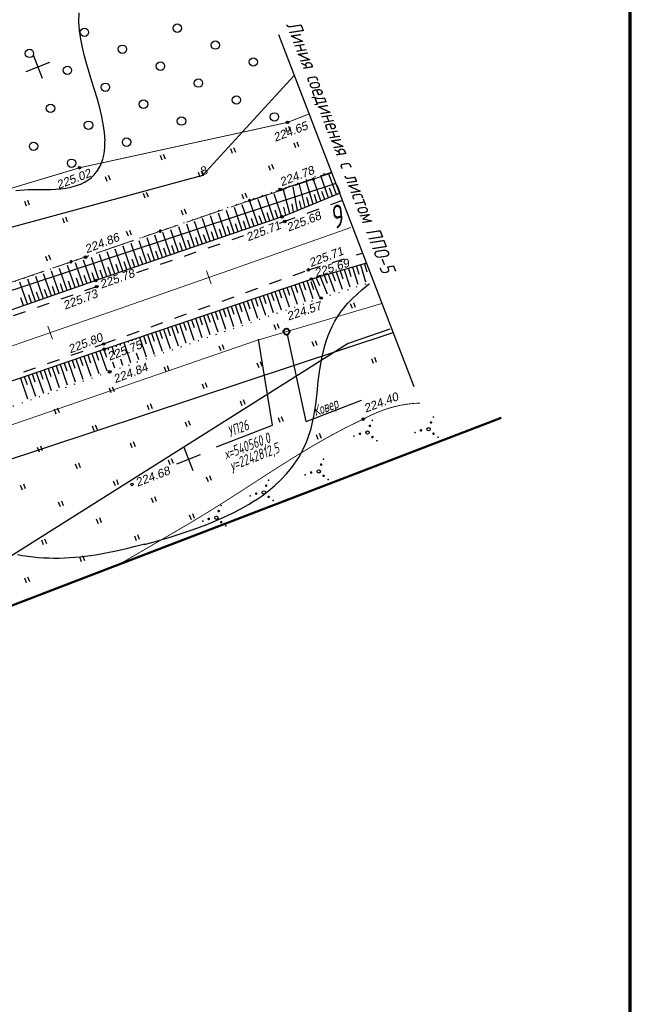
# Model space of a CAD drawing. Header units: millimetres. Extents: x -10 to 1169, y 1 to 1686.
# Tile 223 of 224: x 1096 to 1169, y 1506 to 1623. Entities that reach past the tile are written whole.
import ezdxf
from ezdxf.enums import TextEntityAlignment as Align
from ezdxf.lldxf.tags import DXFTag

# ---------------------------------------------------------------- set-up
doc = ezdxf.new("R2010")
doc.units = ezdxf.units.MM
for name, pattern in [('ADOT1', [1, 0, -1]), ('AHIDDEN1', [2, 0.5, -1.5]), ('AHIDDEN2', [3, 1.5, -1.5]), ('PHANTOM2', [1.25, 0.625, -0.125, 0.125, -0.125, 0.125, -0.125])]:
    doc.linetypes.add(name, pattern=pattern)
doc.layers.add('015', color=7, linetype='Continuous', lineweight=15)
doc.layers.add('СВЯЗЬ', color=170, linetype='Связь', lineweight=30)
for name, color, linetype in [('CONTURS', 7, 'Continuous'), ('COORDS', 7, 'Continuous'), ('GPR_PICK', 7, 'Continuous'), ('IZOLINES', 32, 'Continuous'), ('PDIGIT', 170, 'Continuous'), ('PICKETS', 7, 'Continuous'), ('Листы', 7, 'Continuous'), ('ОБЪЕКТЫ_АВТОДОРОГ', 7, 'Continuous'), ('УЧАСТКИ', 7, 'Continuous')]:
    doc.layers.add(name, color=color, linetype=linetype)
doc.styles.add('GPR', font='isocpeui.ttf', dxfattribs={"width": 0.8})
doc.styles.get("Standard").update_dxf_attribs({"font": 'arial.ttf'})
tags = doc.linetypes.add('газ', pattern='A,42.7,-5.08,["Г",Standard,S=2.54,R=0,X=-2.54,Y=-1.27],-3.81', length=51.59).pattern_tags.tags
tags[6] = DXFTag(74, 10)
doc.linetypes.add('Связь', pattern='A,12.5,[130,ltypeshp.shx,S=1,R=-30,X=0,Y=0.9],1,[130,ltypeshp.shx,S=1,R=-30,X=0,Y=0.9],1,[130,ltypeshp.shx,S=1,R=-30,X=0,Y=0.9],4.5', length=19)

# ---------------------------------------------------------------- blocks, each defined once
blk = doc.blocks.new('401')
at = {"layer": 'CONTURS'}
for p, q in [((0, 0), (0, 1.2)), ((0.8, 0), (0.8, 1.2))]:
    blk.add_line(p, q, dxfattribs=at)
blk = doc.blocks.new('395_2')
at = {"layer": 'CONTURS', "color": 7, "linetype": 'Continuous'}
for points, const_width in [([(2, 2.3, 1), (2.2, 2.3, 1)], 0.2), ([(-3.4, 0.4, 1), (-3.2, 0.4, 1)], 0.2), ([(-1.95, 0.4, 1), (-1.65, 0.4, 1)], 0.3), ([(0.95, 1.3, 1), (1.25, 1.3, 1)], 0.3), ([(0.55, -1.4, 1), (0.85, -1.4, 1)], 0.3), ([(1.3, -2.6, 1), (1.5, -2.6, 1)], 0.2)]:
    blk.add_lwpolyline(points, format="xyb", close=True, dxfattribs=dict(at, const_width=const_width))
blk.add_circle((0, 0), 0.4, dxfattribs=at)
blk = doc.blocks.new('372')
at = {"layer": 'CONTURS'}
blk.add_circle((0, 0), 1, dxfattribs=at)
blk = doc.blocks.new('133')
at = {"layer": 'CONTURS', "color": 7, "linetype": 'Continuous', "const_width": 0.2}
for points in [[(-11, 0), (-2, 0)], [(0, 0), (9, 0)]]:
    blk.add_lwpolyline(points, dxfattribs=at)
at = {"layer": 'CONTURS', "color": 7, "linetype": 'Continuous', "const_width": 0.5}
blk.add_lwpolyline([(-6.79, 0, 1), (-6.29, 0, 1)], format="xyb", close=True, dxfattribs=at)
blk = doc.blocks.new('пкк')
at = {"layer": 'ОБЪЕКТЫ_АВТОДОРОГ', "lineweight": 15, "ltscale": 200}
blk.add_line((-0.01, -0.82), (-0.01, 0.8), dxfattribs=at)

msp = doc.modelspace()

# ---------------------------------------------------------------- linework, layer by layer
at = {"linetype": 'Continuous', "lineweight": 40}
msp.add_circle((1127.86818, 1585.89805), 0.36213, dxfattribs=at)
at = {"layer": '015', "color": 0, "lineweight": 50}
msp.add_line((1067.04477, 1542.50336), (1153.40084, 1575.65235), dxfattribs=at)
at = {"layer": 'CONTURS', "color": 7, "linetype": 'Continuous'}
for p, q in [((1130.92751, 1604.04685), (1126.58421, 1602.55691)), ((1133.23302, 1604.83773), (1131.89269, 1604.37794))]:
    msp.add_line(p, q, dxfattribs=at)
at = {"layer": 'CONTURS', "lineweight": -2}
for p, q in [((1131.9534, 1601.44801), (1131.09635, 1603.99725)), ((1132.87915, 1601.82614), (1131.98304, 1604.32047)), ((1133.8049, 1602.20427), (1132.88761, 1604.65031)), ((1128.26177, 1599.93724), (1127.528, 1602.76766)), ((1129.17614, 1600.31362), (1128.65764, 1603.11163)), ((1130.10189, 1600.69175), (1129.41683, 1603.38612)), ((1131.02765, 1601.06988), (1130.23648, 1603.68404)), ((1133.34203, 1602.0152), (1132.99745, 1602.95396)), ((1134.26778, 1602.39333), (1133.9123, 1603.32802)), ((1125.43213, 1598.91051), (1124.49998, 1601.6377)), ((1126.37838, 1599.23393), (1125.44452, 1601.96616)), ((1127.32464, 1599.55736), (1126.38905, 1602.29462)), ((1129.63902, 1600.50268), (1129.42496, 1601.4795)), ((1130.56477, 1600.88081), (1130.29685, 1601.84425)), ((1131.49052, 1601.25894), (1131.18643, 1602.21158)), ((1132.41627, 1601.63707), (1132.08794, 1602.58163)), ((1121.64711, 1597.6168), (1120.72184, 1600.32387)), ((1122.59337, 1597.94023), (1121.66638, 1600.65233)), ((1123.53962, 1598.26365), (1122.61091, 1600.98078)), ((1124.48587, 1598.58708), (1123.55545, 1601.30924)), ((1126.85151, 1599.39564), (1126.52808, 1600.3419)), ((1127.79817, 1599.74501), (1127.55198, 1600.71423)), ((1128.71326, 1600.12455), (1128.56242, 1601.11311)), ((1118.80835, 1596.64653), (1117.88823, 1599.33848)), ((1119.75461, 1596.96995), (1118.83277, 1599.66694)), ((1120.70086, 1597.29338), (1119.77731, 1599.99541)), ((1124.01275, 1598.42537), (1123.68932, 1599.37162)), ((1124.959, 1598.74879), (1124.63558, 1599.69505)), ((1125.90525, 1599.07222), (1125.58183, 1600.01847)), ((1115.02334, 1595.35283), (1114.11001, 1598.02462)), ((1115.96959, 1595.67625), (1115.05458, 1598.35309)), ((1116.91585, 1595.99968), (1115.99913, 1598.68156)), ((1117.8621, 1596.3231), (1116.94368, 1599.01002)), ((1120.22773, 1597.13167), (1119.9043, 1598.07792)), ((1121.17399, 1597.45509), (1120.85056, 1598.40134)), ((1122.12024, 1597.77852), (1121.79681, 1598.72477)), ((1123.06649, 1598.10194), (1122.74307, 1599.0482)), ((1112.18458, 1594.38255), (1111.27614, 1597.03915)), ((1113.13083, 1594.70598), (1112.2208, 1597.36765)), ((1114.07708, 1595.0294), (1113.16542, 1597.69614)), ((1116.44272, 1595.83796), (1116.11927, 1596.78421)), ((1117.38897, 1596.16139), (1117.06553, 1597.10764)), ((1118.33523, 1596.48482), (1118.01179, 1597.43107)), ((1119.28148, 1596.80824), (1118.95805, 1597.75449)), ((1108.39956, 1593.08885), (1107.49647, 1595.72478)), ((1109.34582, 1593.41227), (1108.44164, 1596.05346)), ((1110.29207, 1593.7357), (1109.3866, 1596.38206)), ((1111.23832, 1594.05912), (1110.33142, 1596.71062)), ((1113.60396, 1594.86769), (1113.28046, 1595.81392)), ((1114.55021, 1595.19111), (1114.22674, 1596.13735)), ((1115.49646, 1595.51454), (1115.17301, 1596.46078)), ((1104.61573, 1591.7917), (1103.71034, 1594.40891)), ((1105.5608, 1592.11857), (1104.65833, 1594.73782)), ((1106.50705, 1592.442), (1105.60501, 1595.06702)), ((1107.45331, 1592.76542), (1106.55098, 1595.39598)), ((1109.81894, 1593.57399), (1109.49514, 1594.52011)), ((1110.7652, 1593.89741), (1110.44152, 1594.84358)), ((1111.71145, 1594.22084), (1111.38786, 1595.16703)), ((1112.6577, 1594.54426), (1112.33417, 1595.49048)), ((1101.78302, 1590.8039), (1100.87024, 1593.42766)), ((1102.72726, 1591.13317), (1101.81638, 1593.75455)), ((1103.6715, 1591.46243), (1102.763, 1594.0816)), ((1106.98018, 1592.60371), (1106.65546, 1593.54952)), ((1107.92644, 1592.92714), (1107.60215, 1593.87309)), ((1108.87269, 1593.25056), (1108.54869, 1594.19662)), ((1134.74761, 1593.28447), (1135.41098, 1591.23884)), ((1135.22817, 1593.42251), (1135.53142, 1592.46959)), ((1135.70874, 1593.56055), (1136.34198, 1591.53172)), ((1136.18931, 1593.69859), (1136.48372, 1592.74291)), ((1136.66988, 1593.83663), (1137.28074, 1591.82701)), ((1137.15044, 1593.97467), (1137.43889, 1593.01717)), ((1098.00607, 1589.48684), (1097.08798, 1592.1209)), ((1098.95031, 1589.8161), (1098.03335, 1592.44752)), ((1099.89455, 1590.14537), (1098.97881, 1592.77418)), ((1100.83878, 1590.47463), (1099.92442, 1593.10088)), ((1103.19938, 1591.2978), (1102.87141, 1592.24249)), ((1104.14361, 1591.62707), (1103.81629, 1592.57198)), ((1105.08827, 1591.95514), (1104.76192, 1592.90039)), ((1106.03393, 1592.28028), (1105.70856, 1593.22587)), ((1130.90812, 1592.18171), (1131.7559, 1590.07074)), ((1131.38363, 1592.31819), (1131.78877, 1591.40393)), ((1131.8642, 1592.45623), (1132.71453, 1590.38967)), ((1132.34477, 1592.59427), (1132.70869, 1591.66284)), ((1132.82534, 1592.73231), (1133.58987, 1590.66567)), ((1133.3059, 1592.87035), (1133.6415, 1591.92834)), ((1133.78647, 1593.00839), (1134.49165, 1590.94958)), ((1134.26704, 1593.14643), (1134.58335, 1592.19777)), ((1097.06184, 1589.15757), (1096.14267, 1591.7943)), ((1099.42243, 1589.98074), (1099.09342, 1590.92506)), ((1100.36667, 1590.31), (1100.03778, 1591.25437)), ((1101.3109, 1590.63927), (1100.98221, 1591.58371)), ((1102.25514, 1590.96853), (1101.92674, 1591.91307)), ((1127.44736, 1591.01264), (1128.18501, 1588.83634)), ((1127.9209, 1591.17314), (1128.24191, 1590.22607)), ((1128.39444, 1591.33365), (1129.12911, 1589.16615)), ((1128.86798, 1591.49415), (1129.18899, 1590.54708)), ((1129.34152, 1591.65466), (1130.0732, 1589.49596)), ((1129.81505, 1591.81516), (1130.13606, 1590.86808)), ((1130.28859, 1591.97566), (1131.01729, 1589.82577)), ((1130.74899, 1591.85039), (1131.07, 1590.90331)), ((1096.58972, 1588.99294), (1096.26053, 1589.9372)), ((1097.53395, 1589.3222), (1097.2048, 1590.26648)), ((1098.47819, 1589.65147), (1098.1491, 1590.59577)), ((1123.65906, 1589.72861), (1124.40864, 1587.5171)), ((1124.1326, 1589.88911), (1124.45361, 1588.94203)), ((1124.60613, 1590.04961), (1125.35274, 1587.84691)), ((1125.07967, 1590.21012), (1125.40068, 1589.26304)), ((1125.55321, 1590.37062), (1126.29683, 1588.17672)), ((1126.02675, 1590.53113), (1126.34776, 1589.58405)), ((1126.50029, 1590.69163), (1127.24092, 1588.50653)), ((1126.97383, 1590.85213), (1127.29483, 1589.90506)), ((1120.34429, 1588.60508), (1120.6653, 1587.658)), ((1120.81783, 1588.76558), (1121.57637, 1586.52768)), ((1121.29137, 1588.92608), (1121.61238, 1587.97901)), ((1121.76491, 1589.08659), (1122.52046, 1586.85748)), ((1122.23844, 1589.24709), (1122.55945, 1588.30002)), ((1122.71198, 1589.4076), (1123.46455, 1587.18729)), ((1123.18552, 1589.5681), (1123.50653, 1588.62103)), ((1117.02952, 1587.48155), (1117.80003, 1585.20845)), ((1117.50306, 1587.64205), (1117.82409, 1586.69498)), ((1117.9766, 1587.80256), (1118.74411, 1585.53825)), ((1118.45014, 1587.96306), (1118.77116, 1587.01599)), ((1118.92368, 1588.12356), (1119.68819, 1585.86806)), ((1119.39721, 1588.28407), (1119.71823, 1587.33699)), ((1119.87075, 1588.44457), (1120.63228, 1586.19787)), ((1113.71476, 1586.35802), (1114.03584, 1585.41097)), ((1114.18829, 1586.51852), (1114.96786, 1584.21906)), ((1114.66183, 1586.67903), (1114.98289, 1585.73197)), ((1115.13537, 1586.83953), (1115.9119, 1584.54885)), ((1115.60891, 1587.00003), (1115.92995, 1586.05297)), ((1116.08245, 1587.16054), (1116.85596, 1584.87865)), ((1116.55599, 1587.32104), (1116.87702, 1586.37397)), ((1109.92645, 1585.07398), (1109.96019, 1584.97458)), ((1110.39999, 1585.23449), (1111.1921, 1582.90004)), ((1110.87353, 1585.39499), (1111.1948, 1584.448)), ((1111.34707, 1585.5555), (1112.13594, 1583.22976)), ((1111.8206, 1585.716), (1112.14179, 1584.76898)), ((1112.29414, 1585.87651), (1113.07986, 1583.55951)), ((1112.76768, 1586.03701), (1113.08881, 1585.08997)), ((1113.24122, 1586.19751), (1114.02384, 1583.88928)), ((1106.61168, 1583.95046), (1106.69041, 1583.71943)), ((1107.08522, 1584.11096), (1107.40753, 1583.16432)), ((1107.55876, 1584.27146), (1107.62456, 1584.07802)), ((1108.0323, 1584.43197), (1108.09167, 1584.25733)), ((1108.50584, 1584.59247), (1109.30487, 1582.24075)), ((1108.97937, 1584.75298), (1109.02591, 1584.61595)), ((1109.45291, 1584.91348), (1109.49305, 1584.79526)), ((1103.30093, 1582.81515), (1103.62523, 1581.8692)), ((1103.77381, 1582.97758), (1104.59532, 1580.58037)), ((1104.2467, 1583.14001), (1104.57071, 1582.19395)), ((1104.71958, 1583.30243), (1105.5365, 1580.9158)), ((1105.19246, 1583.46486), (1105.51605, 1582.51866)), ((1105.66534, 1583.62729), (1106.47726, 1581.25108)), ((1106.13851, 1583.78887), (1106.46146, 1582.84246)), ((1109.97563, 1583.37379), (1110.24839, 1582.57036)), ((1099.99076, 1581.67816), (1100.82857, 1579.23792)), ((1100.46364, 1581.84059), (1100.78833, 1580.89477)), ((1100.93652, 1582.00302), (1101.77043, 1579.57359)), ((1101.4094, 1582.16544), (1101.73401, 1581.21959)), ((1101.88229, 1582.32787), (1102.7122, 1579.90924)), ((1102.35517, 1582.4903), (1102.67965, 1581.54441)), ((1102.82805, 1582.65272), (1103.65385, 1580.24484)), ((1107.17461, 1582.29858), (1107.41884, 1581.58189)), ((1108.108, 1582.65688), (1108.36164, 1581.91125)), ((1096.2077, 1580.37874), (1097.06073, 1577.89508)), ((1096.68058, 1580.54117), (1097.00541, 1579.59539)), ((1097.15347, 1580.7036), (1098.00272, 1578.2308)), ((1097.62635, 1580.86602), (1097.95116, 1579.92024)), ((1098.09923, 1581.02845), (1098.9447, 1578.56652)), ((1098.57211, 1581.19088), (1098.8969, 1580.24509)), ((1099.04499, 1581.35331), (1099.88665, 1578.90223)), ((1099.51788, 1581.51573), (1099.84262, 1580.56993))]:
    msp.add_line(p, q, dxfattribs=at)
at = {"layer": 'CONTURS', "color": 1, "linetype": 'газ', "lineweight": 15}
for p, q in [((1124.29506, 1584.83743), (1139.21867, 1589.24458)), ((1042.926, 1556.7808), (1124.29506, 1584.83743))]:
    msp.add_line(p, q, dxfattribs=at)
at = {"layer": 'CONTURS', "lineweight": 25}
msp.add_line((1127.93636, 1585.54239), (1130.18201, 1575.22342), dxfattribs=at)
at = {"layer": 'CONTURS', "color": 0, "lineweight": -2}
for p, q in [((1124.49495, 1585.01578), (1126.16288, 1574.77665)), ((1136.73357, 1577.69107), (1130.17085, 1575.17187)), ((1119.55986, 1572.20607), (1126.19417, 1574.75274))]:
    msp.add_line(p, q, dxfattribs=at)
at = {"layer": 'CONTURS', "linetype": 'AHIDDEN1', "const_width": 0.1}
msp.add_lwpolyline([(1127.99531, 1610.79404), (1103.25575, 1605.39561), (1079.88404, 1598.37033), (1052.86864, 1591.2196), (1034.16366, 1582.22954), (1018.83063, 1579.23155)], dxfattribs=at)
at = {"layer": 'CONTURS', "linetype": 'AHIDDEN1', "const_width": 0.1, "flags": 128}
for points in [[(1127.99531, 1610.79404), (1129.6685, 1611.44944), (1130.56028, 1611.80047)], [(1143.76704, 1577.39568), (1143.64916, 1577.39497), (1142.90655, 1577.34913), (1142.16502, 1577.26191), (1141.42457, 1577.13332), (1140.68519, 1576.96335), (1139.94689, 1576.75202), (1139.20967, 1576.49931), (1138.47353, 1576.20523), (1137.73847, 1575.86978), (1137.00448, 1575.49295)], [(1137.00448, 1575.49295), (1134.86724, 1574.44743), (1132.76828, 1573.32143), (1130.70047, 1572.12977), (1128.65671, 1570.88726), (1126.62987, 1569.60873), (1124.61284, 1568.30899), (1122.59851, 1567.00285), (1120.57977, 1565.70513), (1118.54949, 1564.43066), (1116.50056, 1563.19423), (1114.05593, 1561.75912), (1111.60842, 1560.3289), (1109.15803, 1558.90357), (1107.95656, 1558.20793)]]:
    msp.add_lwpolyline(points, dxfattribs=at)
at = {"layer": 'CONTURS', "linetype": 'ADOT1'}
for points in [[(1127.12581, 1602.81551), (1133.16412, 1605.01722)], [(1127.12581, 1602.81551), (1103.96294, 1594.76068), (1078.33393, 1585.90593), (1055.6233, 1577.97329), (1033.11899, 1570.77003)], [(1131.98633, 1589.89949), (1138.21513, 1591.85888)], [(1131.98633, 1589.89949), (1106.82418, 1581.10934), (1083.81751, 1572.90988), (1058.36473, 1565.10288), (1038.00327, 1557.50751), (1014.52488, 1551.13965)]]:
    msp.add_lwpolyline(points, dxfattribs=at)
at = {"layer": 'CONTURS', "linetype": 'Continuous'}
for points in [[(1127.32464, 1599.55736), (1134.18441, 1602.35928)], [(1127.32464, 1599.55736), (1105.17267, 1591.98591), (1079.27209, 1582.95408), (1056.64639, 1575.45036), (1033.81528, 1568.37016)], [(1137.37788, 1594.04), (1130.82975, 1592.15909)], [(1013.41544, 1553.70335), (1036.14036, 1560.65281), (1048.69984, 1564.26397), (1058.36837, 1567.38154), (1106.1958, 1583.80949), (1130.82975, 1592.15909)]]:
    msp.add_lwpolyline(points, dxfattribs=at)
at = {"layer": 'CONTURS', "linetype": 'AHIDDEN2', "flags": 128}
for points in [[(1134.5146, 1601.49909), (1127.66257, 1598.99512)], [(1130.46918, 1593.24071), (1136.91773, 1595.23873)]]:
    msp.add_lwpolyline(points, dxfattribs=at)
at = {"layer": 'CONTURS', "linetype": 'AHIDDEN2'}
for points in [[(1127.66257, 1598.99512), (1126.99204, 1598.76306)], [(1122.77303, 1597.30295), (1109.88438, 1592.84244)], [(1017.98505, 1555.64818), (1051.81951, 1565.62604), (1058.23111, 1567.83121), (1082.44962, 1576.1413), (1106.10998, 1584.43209), (1130.46918, 1593.24071)], [(1105.48658, 1591.32045), (1105.26667, 1591.24434), (1084.35396, 1583.89173)]]:
    msp.add_lwpolyline(points, dxfattribs=at)
at = {"layer": 'COORDS', "lineweight": -2}
for p, q in [((1096.90286, 1616.86686), (1099.7036, 1617.94196)), ((1098.84079, 1616.00404), (1097.76568, 1618.80478)), ((1114.82126, 1570.18784), (1117.622, 1571.26294)), ((1116.75918, 1569.32502), (1115.68408, 1572.12576))]:
    msp.add_line(p, q, dxfattribs=at)
at = {"layer": 'IZOLINES'}
for points in [[(1097.13483, 1602.81761), (1097.90139, 1602.80534), (1098.6073, 1602.79868), (1098.6134, 1602.79866), (1098.6134, 1602.79866), (1098.61341, 1602.79866), (1098.61341, 1602.79866), (1098.61598, 1602.8001), (1099.81867, 1602.81493), (1100.41915, 1602.84446), (1101.0179, 1602.89472), (1101.61325, 1602.97165), (1102.20239, 1603.08215), (1102.78083, 1603.234), (1103.3748, 1603.44919), (1103.38487, 1603.45353), (1103.38489, 1603.45353), (1103.38481, 1603.45474), (1103.82539, 1603.66567), (1104.24072, 1603.91908), (1104.6248, 1604.21419), (1104.97191, 1604.54873), (1105.23493, 1604.8612), (1105.44773, 1605.16575), (1105.44135, 1605.15937), (1105.685, 1605.58489), (1105.85863, 1605.97431), (1105.8534, 1605.96245), (1106.01389, 1606.42588), (1106.1325, 1606.90045), (1106.21352, 1607.38184), (1106.26096, 1607.86689), (1106.2782, 1608.57412), (1106.28075, 1608.54662), (1106.25892, 1609.07034), (1106.21492, 1609.59228), (1106.06781, 1610.62758), (1105.8605, 1611.65151), (1105.61072, 1612.66542), (1105.33209, 1613.67157), (1104.73053, 1615.67079), (1104.12973, 1617.67005), (1103.8523, 1618.67609), (1103.60445, 1619.68936), (1103.39934, 1620.71123), (1103.25227, 1621.74151), (1103.17949, 1622.77732), (1103.19489, 1623.81243)], [(1095.66843, 1602.69528), (1097.13483, 1602.81761)], [(1110.9523, 1560.56677), (1112.02671, 1560.86445), (1113.09802, 1561.17293), (1114.1653, 1561.49482), (1115.2276, 1561.83245), (1116.28392, 1562.18791), (1117.33319, 1562.56322), (1118.37419, 1562.96037), (1119.40545, 1563.3815), (1120.42517, 1563.82909), (1121.43111, 1564.30599), (1122.42036, 1564.81552), (1123.33152, 1565.32747), (1124.15913, 1565.8353), (1124.14074, 1565.82355), (1124.95588, 1566.37107), (1125.74336, 1566.95619), (1126.49777, 1567.5816), (1127.2131, 1568.24937), (1127.88302, 1568.9605), (1128.50141, 1569.71454), (1129.06294, 1570.50945), (1129.3213, 1570.92153), (1129.56418, 1571.34264), (1129.79131, 1571.77216), (1130.19746, 1572.65289), (1130.40313, 1573.17357), (1130.58032, 1573.67857), (1130.58089, 1573.67299), (1130.79504, 1574.38759), (1130.97703, 1575.11044), (1131.12655, 1575.83335), (1131.24973, 1576.56116), (1131.24981, 1576.56168), (1131.24964, 1576.56171), (1131.3466, 1577.24992), (1131.50594, 1578.63045), (1131.65581, 1580.01202), (1131.83484, 1581.38956), (1131.94532, 1582.07512), (1132.07428, 1582.75722), (1132.2246, 1583.43463), (1132.39892, 1584.10588), (1132.59962, 1584.76925), (1132.82892, 1585.42271), (1133.05889, 1585.99438), (1133.29482, 1586.51352), (1133.28854, 1586.50442), (1133.45239, 1586.8291), (1133.62441, 1587.14939), (1133.80632, 1587.464), (1133.9982, 1587.77246), (1134.20003, 1588.07433), (1134.41158, 1588.36928), (1134.63244, 1588.65715), (1134.92107, 1589.00742), (1134.92347, 1589.01023), (1134.92347, 1589.01023), (1134.92347, 1589.01023), (1134.92347, 1589.01023), (1134.92348, 1589.01023), (1134.92348, 1589.01023), (1134.92293, 1589.0104), (1135.17606, 1589.29649), (1135.43674, 1589.57557), (1135.70461, 1589.84762), (1136.25895, 1590.37187), (1136.83464, 1590.87187), (1137.25095, 1591.21054), (1137.71679, 1591.57011), (1137.73368, 1591.58279), (1137.7337, 1591.58281)], [(1095.86314, 1559.36931), (1096.47779, 1559.26117), (1097.09494, 1559.16943), (1097.71415, 1559.09431), (1098.33498, 1559.03578), (1098.95698, 1558.99362), (1099.57971, 1558.96743), (1100.20275, 1558.95671), (1100.82574, 1558.96086), (1101.44835, 1558.97925), (1102.07031, 1559.01123), (1102.69137, 1559.05612), (1103.31133, 1559.11327), (1103.93004, 1559.18204), (1104.54734, 1559.26181), (1105.16315, 1559.35201), (1106.3897, 1559.56143), (1107.60928, 1559.80637), (1108.82156, 1560.08377), (1109.91617, 1560.36239), (1111.00555, 1560.66666), (1111.00647, 1560.66692), (1111.00679, 1560.66542)]]:
    msp.add_lwpolyline(points, dxfattribs=at)
at = {"layer": 'PICKETS', "color": 7, "lineweight": -2}
for centre in [(1127.99531, 1610.79404), (1103.25575, 1605.39561), (1127.12581, 1602.81551), (1127.32464, 1599.55736), (1127.66257, 1598.99512), (1103.96294, 1594.76068), (1130.46918, 1593.24071), (1105.17267, 1591.98591), (1130.82975, 1592.15909), (1105.26667, 1591.24434), (1131.98633, 1589.89949), (1106.10998, 1584.43209), (1106.1958, 1583.80949), (1106.82418, 1581.10934), (1137.00448, 1575.49295), (1109.48572, 1567.71875)]:
    msp.add_circle(centre, 0.15, dxfattribs=at)
at = {"layer": 'Листы', "lineweight": 70, "ltscale": 200}
msp.add_lwpolyline([(1168.76888, 1686.35822), (128.55065, 1686.35822), (128.55065, 1400.47816), (1168.76888, 1400.47816)], close=True, dxfattribs=at)
at = {"layer": 'ОБЪЕКТЫ_АВТОДОРОГ', "color": 0, "lineweight": 30}
msp.add_line((1126.9252, 1621.27016), (1143.0071, 1579.37539), dxfattribs=at)
at = {"layer": 'ОБЪЕКТЫ_АВТОДОРОГ', "color": 0, "linetype": 'PHANTOM2', "lineweight": 15, "ltscale": 200}
msp.add_lwpolyline([(1040.9815, 1566.17634), (1046.89357, 1568.01842), (1053.2938, 1570.06255), (1060.2546, 1572.33453), (1067.89716, 1574.87548), (1076.3549, 1577.73034), (1085.7612, 1580.94407), (1096.24948, 1584.56162), (1107.95314, 1588.62793), (1121.00558, 1593.18797), (1135.5402, 1598.28667)], dxfattribs=at)
at = {"layer": 'СВЯЗЬ', "color": 5, "linetype": 'Связь', "lineweight": 30}
msp.add_lwpolyline([(1140.17938, 1586.19975), (1135.18964, 1584.48787), (1078.1599, 1548.52569), (1066.45394, 1542.91172), (1027.16293, 1530.90976), (1015.71375, 1529.2217), (957.29678, 1536.35357), (952.16668, 1534.78451), (950.09809, 1528.67342), (940.49984, 1526.03079), (934.45956, 1528.92117), (931.89451, 1534.04127), (898.02976, 1533.2508), (861.27409, 1538.81666), (824.74606, 1550.10763), (804.72347, 1554.37155), (788.03299, 1555.34507), (752.03704, 1551.68887), (619.14119, 1544.95982), (587.69355, 1543.13491), (552.03439, 1543.13491)], dxfattribs=at)
at = {"layer": 'УЧАСТКИ', "color": 6, "linetype": 'Continuous', "lineweight": -2}
for p, q in [((1128.80058, 1616.38463), (1117.89143, 1604.46475)), ((1117.89143, 1604.46475), (1033.99818, 1581.69793)), ((1133.73691, 1603.52505), (1059.84157, 1579.13944)), ((1065.27603, 1560.85235), (1140.54434, 1585.79109))]:
    msp.add_line(p, q, dxfattribs=at)

# ---------------------------------------------------------------- block references
at = {"layer": 'CONTURS', "lineweight": -2, "yscale": 0.5}
for name, p, xscale, zscale, rotation in [('372', (1114.88137, 1622.00577), 0.5, 0.5, 21), ('372', (1103.82448, 1621.51044), 0.5, 0.5, 21), ('372', (1119.40319, 1619.99253), 0.5, 0.5, 21), ('372', (1097.28942, 1619.00186), 0.5, 0.5, 21), ('372', (1108.3463, 1619.49719), 0.5, 0.5, 21), ('372', (1112.86812, 1617.48395), 0.5, 0.5, 21), ('372', (1123.92501, 1617.97928), 0.5, 0.5, 21), ('372', (1101.81124, 1616.98862), 0.5, 0.5, 21), ('372', (1106.33306, 1614.97537), 0.5, 0.5, 21), ('372', (1117.38994, 1615.47071), 0.5, 0.5, 21), ('372', (1110.85488, 1612.96213), 0.5, 0.5, 21), ('372', (1121.91176, 1613.45746), 0.5, 0.5, 21), ('372', (1099.798, 1612.4668), 0.5, 0.5, 21), ('372', (1126.43358, 1611.44422), 0.5, 0.5, 21), ('372', (1104.31982, 1610.45355), 0.5, 0.5, 21), ('372', (1115.3767, 1610.94889), 0.5, 0.5, 21), ('401', (1127.98815, 1609.58755), 0.5, 0.5, 21), ('372', (1097.78475, 1607.94498), 0.5, 0.5, 21), ('372', (1108.84164, 1608.44031), 0.5, 0.5, 21), ('401', (1121.45309, 1607.07897), 0.5, 0.5, 21), ('401', (1128.9797, 1607.75246), 0.5, 0.5, 21), ('372', (1102.30657, 1605.93174), 0.5, 0.5, 21), ('401', (1113.08391, 1606.28265), 0.5, 0.5, 21), ('401', (1117.60573, 1604.2694), 0.5, 0.5, 21), ('133', (1127.9178, 1602.96014), 0.5101941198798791, 0.510194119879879, 198.934165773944), ('401', (1125.97491, 1605.06573), 0.5, 0.5, 21), ('401', (1106.54884, 1603.77407), 0.5, 0.5, 21), ('401', (1096.94158, 1600.81312), 0.5, 0.5, 21), ('401', (1111.07066, 1601.76083), 0.5, 0.5, 21), ('133', (1120.31056, 1600.40478), 0.5101941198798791, 0.510194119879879, 198.934165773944), ('401', (1122.80541, 1601.66151), 0.5, 0.5, 21), ('401', (1115.59248, 1599.74759), 0.5, 0.5, 21), ('401', (1101.4634, 1598.79987), 0.5, 0.5, 21), ('133', (1109.69361, 1596.76271), 0.5101941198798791, 0.510194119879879, 198.934165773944), ('401', (1109.05742, 1597.23901), 0.5, 0.5, 21), ('133', (1099.07667, 1593.12064), 0.5101941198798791, 0.510194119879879, 198.934165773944), ('401', (1099.45016, 1594.27805), 0.5, 0.5, 21), ('401', (1135.70867, 1588.63514), 0.5, 0.5, 21), ('401', (1126.62507, 1586.1273), 0.5, 0.5, 21), ('401', (1120.09001, 1583.61873), 0.5, 0.5, 21), ('401', (1131.14689, 1584.11406), 0.5, 0.5, 21), ('401', (1138.21725, 1582.10008), 0.5, 0.5, 21), ('401', (1113.55495, 1581.11015), 0.5, 0.5, 21), ('401', (1124.61183, 1581.60548), 0.5, 0.5, 21), ('401', (1107.01988, 1578.60158), 0.5, 0.5, 21), ('401', (1118.07676, 1579.09691), 0.5, 0.5, 21), ('401', (1111.5417, 1576.58833), 0.5, 0.5, 21), ('401', (1122.59858, 1577.08366), 0.5, 0.5, 21), ('401', (1100.48482, 1576.093), 0.5, 0.5, 21), ('401', (1127.1204, 1575.07042), 0.5, 0.5, 21), ('395_2', (1144.77801, 1574.2879), 0.5, 0.5, 21), ('401', (1105.00664, 1574.07976), 0.5, 0.5, 21), ('401', (1116.06352, 1574.57509), 0.5, 0.5, 21), ('395_2', (1137.50851, 1573.88244), 0.5, 0.5, 21), ('401', (1131.64222, 1573.05718), 0.5, 0.5, 21), ('401', (1098.47158, 1571.57118), 0.5, 0.5, 21), ('401', (1109.52846, 1572.06651), 0.5, 0.5, 21), ('401', (1102.99339, 1569.55794), 0.5, 0.5, 21), ('401', (1114.05028, 1570.05327), 0.5, 0.5, 21), ('395_2', (1131.70788, 1569.27075), 0.5, 0.5, 21), ('401', (1118.5721, 1568.04003), 0.5, 0.5, 21), ('401', (1096.45833, 1567.04936), 0.5, 0.5, 21), ('401', (1107.51521, 1567.54469), 0.5, 0.5, 21), ('395_2', (1125.17282, 1566.76217), 0.5, 0.5, 21), ('401', (1100.98015, 1565.03612), 0.5, 0.5, 21), ('401', (1112.03703, 1565.53145), 0.5, 0.5, 21), ('395_2', (1119.52726, 1563.74735), 0.5, 0.5, 21), ('401', (1116.55885, 1563.51821), 0.5, 0.5, 21), ('401', (1105.50197, 1563.02287), 0.5, 0.5, 21), ('401', (1110.02379, 1561.00963), 0.5, 0.5, 21), ('401', (1098.96691, 1560.5143), 0.5, 0.5, 21), ('401', (1103.48873, 1558.50106), 0.5, 0.5, 21), ('401', (1096.95366, 1555.99248), 0.5, 0.5, 21)]:
    msp.add_blockref(name, p, dxfattribs=dict(at, xscale=xscale, zscale=zscale, rotation=rotation))
at = {"layer": 'ОБЪЕКТЫ_АВТОДОРОГ', "color": 0, "linetype": 'PHANTOM2', "lineweight": 15}
for p, rotation in [((1118.64322, 1592.36265), 19.25750849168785), ((1099.75741, 1585.78041), 19.15925959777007)]:
    msp.add_blockref('пкк', p, dxfattribs=dict(at, rotation=rotation))

# ---------------------------------------------------------------- texts
at = {"layer": 'GPR_PICK', "style": 'GPR', "width": 0.7}
for s, p in [('Ковер', (1132.74332, 1576.33779)), ('УП26', (1122.34002, 1573.81745)), ('х=540560,0', (1123.3958, 1571.71366)), ('у=2242812,5', (1124.26049, 1570.4441))]:
    msp.add_text(s, height=1.25, rotation=21, dxfattribs=at).set_placement(p, align=Align.CENTER)
at = {"layer": 'PDIGIT', "color": 7, "lineweight": -2, "oblique": 10}
for s, rotation, p in [('224.65', 21, (1126.52633, 1608.47795)), ('225.02', 21, (1100.74229, 1602.84264)), ('224.78', 21, (1127.28416, 1603.18482)), ('225.68', 21, (1128.10353, 1597.78112)), ('225.71', 21, (1123.29835, 1596.63214)), ('224.86', 21, (1104.09587, 1595.20463)), ('225.71', 21, (1130.77115, 1593.57177)), ('225.69', 17.4752009, (1131.36873, 1592.37292)), ('225.78', 19.4843966, (1105.87302, 1591.01527)), ('225.73', 21, (1101.51623, 1588.49537)), ('224.57', 18.6135452, (1128.09824, 1587.20767)), ('225.80', 21, (1102.12737, 1583.29624)), ('225.75', 21, (1106.79938, 1582.42237)), ('224.84', 21, (1107.49524, 1579.74812)), ('224.40', 21, (1137.29537, 1576.2472)), ('224.68', 21, (1110.13169, 1567.43115))]:
    msp.add_text(s, height=1, rotation=rotation, dxfattribs=at).set_placement(p)
at = {"layer": 'ОБЪЕКТЫ_АВТОДОРОГ', "color": 0, "linetype": 'ByBlock', "style": 'GPR', "width": 0.8}
msp.add_text('Линия соединения с листом ППО-5', height=1.75, rotation=290.9828406, dxfattribs=at).set_placement((1127.80999, 1622.43987))
at = {"layer": 'ОБЪЕКТЫ_АВТОДОРОГ', "style": 'GPR', "width": 0.7}
msp.add_text('9', height=2.72246, rotation=17.3060117, dxfattribs=at).set_placement((1134.16595, 1598.2545), align=Align.CENTER)
at = {"layer": 'УЧАСТКИ', "color": 6, "lineweight": -2}
msp.add_text('8', height=1, rotation=21, dxfattribs=at).set_placement((1117.89143, 1604.46475))

doc.saveas('drawing.dxf')
